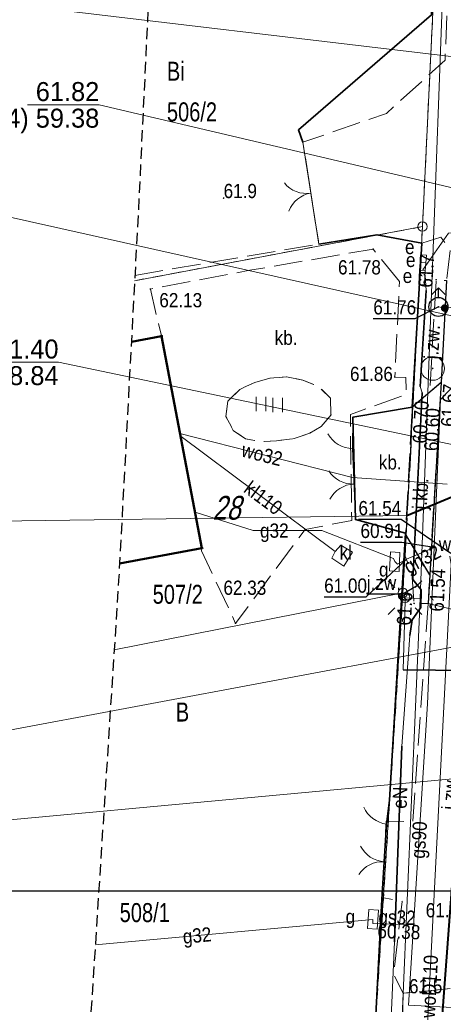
# Model space of a CAD drawing. Header units: metres. Extents: x 6473628 to 6474152, y 5887128 to 5887462.
# Tile 7 of 38: x 6473674 to 6473696, y 5887268 to 5887320. Entities that reach past the tile are written whole.
import ezdxf
from ezdxf.enums import TextEntityAlignment as Align

# ---------------------------------------------------------------- set-up
doc = ezdxf.new("R2010")
doc.units = ezdxf.units.M
doc.header["$MEASUREMENT"] = 0
for name, pattern in [('0.5_0.5', [1, 0.5, -0.5]), ('1.0_0.5', [1.5, 1, -0.5]), ('1.5_0.5', [2, 1.5, -0.5]), ('2', [0.9, 0.6, -0.3]), ('219-500', [0]), ('otob_500', [0]), ('otof_500', [0])]:
    doc.linetypes.add(name, pattern=pattern)
doc.layers.get('0').update_dxf_attribs({"color": 2, "linetype": 'CONTINUOUS', "lineweight": 5})
for name, color, linetype in [('121-Punkt osnowy szczegółowej', 7, 'CONTINUOUS'), ('202-punkt graniczny', 7, 'CONTINUOUS'), ('210-oznaczenie konturu użytku gruntowego', 7, 'CONTINUOUS'), ('211-numer działki ewidencyjnej', 7, 'CONTINUOUS'), ('218-kontur użytku gruntowego', 7, 'CONTINUOUS'), ('219-działka ewidencyjna', 7, 'CONTINUOUS'), ('238-Punkt adresowy', 7, 'CONTINUOUS'), ('312-budynek ewidencyjny', 7, 'CONTINUOUS'), ('brama', 7, 'CONTINUOUS'), ('furtka', 7, 'CONTINUOUS'), ('hydrant', 7, 'CONTINUOUS'), ('jezdnia', 7, 'CONTINUOUS'), ('jezdnia-Atr17', 7, 'CONTINUOUS'), ('krawężnik', 7, 'CONTINUOUS'), ('latarnia', 7, 'CONTINUOUS'), ('obszar utwardzony', 7, 'CONTINUOUS'), ('obszar utwardzony-Atr17', 7, 'CONTINUOUS'), ('obudowa ochronna przewodu', 7, 'CONTINUOUS'), ('ogrodzenie trwałe', 7, 'CONTINUOUS'), ('osadnik  szambo', 7, 'CONTINUOUS'), ('osadnik  szambo-Atr17', 7, 'CONTINUOUS'), ('pikieta naturalna', 7, 'CONTINUOUS'), ('pikieta naturalna-Atr2', 7, 'CONTINUOUS'), ('pikieta sztuczna', 7, 'CONTINUOUS'), ('pikieta sztuczna-Atr2', 7, 'CONTINUOUS'), ('przewód elektroenergetyczny podziemny', 7, 'CONTINUOUS'), ('przewód elektroenergetyczny podziemny-Atr1', 7, 'CONTINUOUS'), ('przewód gazowy', 7, 'CONTINUOUS'), ('przewód gazowy-Atr1', 7, 'CONTINUOUS'), ('przewód kanalizacyjny', 7, 'CONTINUOUS'), ('przewód kanalizacyjny-Atr1', 7, 'CONTINUOUS'), ('przewód wodociągowy', 7, 'CONTINUOUS'), ('przewód wodociągowy-Atr1', 7, 'CONTINUOUS'), ('Punkt budynku', 7, 'CONTINUOUS'), ('rzedna', 7, 'CONTINUOUS'), ('rzedna-Atr2', 7, 'CONTINUOUS'), ('szafa elektroenergetyczna lub kontener', 7, 'CONTINUOUS'), ('szafa elektroenergetyczna lub kontener-Atr17', 7, 'CONTINUOUS'), ('szafa gazowa lub kontener', 7, 'CONTINUOUS'), ('szafa gazowa lub kontener-Atr17', 7, 'CONTINUOUS'), ('trawnik', 7, 'CONTINUOUS'), ('Zakres', 7, 'CONTINUOUS'), ('zasuwa lub zawór', 7, 'CONTINUOUS'), ('zasuwa lub zawór-Atr17', 7, 'CONTINUOUS')]:
    doc.layers.add(name, color=color, linetype=linetype)
for name, color, linetype, lineweight in [('M_Ramki do druku', 7, 'CONTINUOUS', 25), ('M_Ramki rysunków', 2, 'CONTINUOUS', 25), ('SJ_26_Teksty', 7, 'CONTINUOUS', 20), ('SJ_28_Linie_odn', 7, 'CONTINUOUS', 20), ('SJ_8_KS_PRZYŁĄCZA', 40, 'CONTINUOUS', 40), ('SJ_8_KS_TŁOCZNY_2', 30, 'CONTINUOUS', 40)]:
    doc.layers.add(name, color=color, linetype=linetype, lineweight=lineweight)
doc.styles.add('MCAD_TS', font='GENISO.SHX', dxfattribs={"width": 0.8, "oblique": 15})
doc.styles.add('OPISOWY', font='GOTHIC.TTF')
doc.styles.get("Standard").update_dxf_attribs({"font": 'Working1250', "width": 0.75})
doc.linetypes.add('902-500', pattern='A,3.75,0,[1,ksztalty.shx,S=0.5,R=0,X=0,Y=0],3.75', length=7.5)

# ---------------------------------------------------------------- blocks, each defined once
blk = doc.blocks.new('PUNKTBUD')
at = {"color": 0}
blk.add_circle((0, 0), 0.045, dxfattribs=at)
blk = doc.blocks.new('202')
at = {"color": 0, "linetype": 'Continuous', "lineweight": 0}
blk.add_circle((0, 0), 0.25, dxfattribs=at)
blk = doc.blocks.new('US20')
at = {"color": 0, "linetype": 'Continuous', "lineweight": 13}
for p, q in [((-0.5, -0.25), (-0.5, 0.25)), ((-0.5, 0.25), (0.5, 0.25)), ((0.5, -0.25), (0.5, 0.25)), ((-0.5, -0.25), (0.5, -0.25))]:
    blk.add_line(p, q, dxfattribs=at)
blk = doc.blocks.new('OK02')
at = {"color": 0, "linetype": 'Continuous', "lineweight": 0}
for centre, start, end in [((-1.5, 0), 0, 60), ((1.5, 0), 120, 180)]:
    blk.add_arc(centre, 1.5, start, end, dxfattribs=at)
blk = doc.blocks.new('OK04')
at = {"color": 0, "linetype": 'Continuous', "lineweight": 0}
blk.add_arc((1.5, 0.001), 1.5, 120, 180, dxfattribs=at)
blk = doc.blocks.new('PW01')
at = {"linetype": 'Continuous', "lineweight": 13}
h = blk.add_hatch(color=0, dxfattribs=at)
edge = h.paths.add_edge_path()
edge.add_arc((0, 0), 0.045, 0, 360)
blk = doc.blocks.new('SM01')
at = {"color": 0, "linetype": 'Continuous', "lineweight": 13}
for p, q in [((-0.53, 0.531), (-0.883, 0.884)), ((0.531, 0.531), (0.884, 0.884)), ((-0.53, -0.53), (-0.883, -0.883)), ((0.531, -0.53), (0.884, -0.883))]:
    blk.add_line(p, q, dxfattribs=at)
blk.add_circle((0, 0), 0.25, dxfattribs=at)
blk = doc.blocks.new('SUWH')
at = {"color": 0, "linetype": 'Continuous'}
for p in [(-0.354, 0.646), (0, 0.5), (0.354, 0.646)]:
    blk.add_line(p, (0, 1), dxfattribs=at)
blk.add_circle((0, 0), 0.5, dxfattribs=at)
blk = doc.blocks.new('US25')
at = {"linetype": 'Continuous', "lineweight": 0}
h = blk.add_hatch(color=0, dxfattribs=at)
edge = h.paths.add_edge_path()
edge.add_arc((0, 0), 0.2, 0, 360)
blk = doc.blocks.new('TU04')
at = {"color": 0, "linetype": 'Continuous', "lineweight": 13}
for p, q in [((0, 0), (0, 0.75)), ((0.5, 0), (0.5, 0.75))]:
    blk.add_line(p, q, dxfattribs=at)
blk = doc.blocks.new('121')
at = {"linetype": 'Continuous', "lineweight": 13}
h = blk.add_hatch(color=0, dxfattribs=at)
edge = h.paths.add_edge_path()
edge.add_arc((0, 0), 0.045, 0, 360)
at = {"color": 0, "linetype": 'Continuous', "lineweight": 13}
blk.add_circle((0, 0), 0.625, dxfattribs=at)
blk = doc.blocks.new('*U79')
at = {"layer": 'M_Ramki rysunków', "color": 0, "linetype": 'ByBlock', "lineweight": -2}
blk.add_lwpolyline([(15, 5), (15, 292), (415, 292), (415, 5)], close=True, dxfattribs=at)
at = {"layer": 'M_Ramki do druku', "style": 'MCAD_TS', "width": 0.8}
for tag, p in [('KOMENTARZ', (6.54, 30.57)), ('RYSUNEK', (10.28, 30.57)), ('DATA', (14.02, 30.57))]:
    blk.add_attdef(tag, p, '', height=2, rotation=90, dxfattribs=at)

msp = doc.modelspace()

# ---------------------------------------------------------------- linework, layer by layer
at = {"layer": '218-kontur użytku gruntowego', "color": 3, "linetype": '0.5_0.5', "lineweight": 18, "flags": 128}
for points in [[(6473695.31, 5887309.26), (6473696.37, 5887331.11)], [(6473696.37, 5887331.11), (6473695.31, 5887309.26)], [(6473680.138, 5887306.41), (6473695.31, 5887309.26)], [(6473695.31, 5887309.26), (6473680.138, 5887306.41)], [(6473694.28, 5887289.97), (6473695.31, 5887309.26)], [(6473695.31, 5887309.26), (6473694.28, 5887289.97)], [(6473692.79, 5887266.65), (6473694.28, 5887289.97)], [(6473694.28, 5887289.97), (6473692.79, 5887266.65)]]:
    msp.add_lwpolyline(points, dxfattribs=at)
at = {"layer": '219-działka ewidencyjna', "color": 7, "linetype": '219-500', "lineweight": 18, "flags": 128}
for points in [[(6473695.31, 5887309.26), (6473696.37, 5887331.11)], [(6473695.31, 5887309.26), (6473680.138, 5887306.41)], [(6473694.28, 5887289.97), (6473695.31, 5887309.26)], [(6473694.28, 5887289.97), (6473679.062, 5887286.979)], [(6473692.79, 5887266.65), (6473694.28, 5887289.97)]]:
    msp.add_lwpolyline(points, dxfattribs=at)
at = {"layer": '312-budynek ewidencyjny', "color": 7, "linetype": 'Continuous', "lineweight": 50, "flags": 128}
for points in [[(6473679.966, 5887303.187), (6473681.55, 5887303.49)], [(6473681.55, 5887303.49), (6473683.68, 5887292.33)], [(6473683.68, 5887292.33), (6473679.346, 5887291.528)]]:
    msp.add_lwpolyline(points, dxfattribs=at)
at = {"layer": 'brama', "color": 7, "linetype": 'otob_500', "lineweight": 18, "flags": 128}
for points in [[(6473689.85, 5887308.34), (6473689.01, 5887313.7)], [(6473691.78, 5887293.83), (6473691.62, 5887297.58)], [(6473693.17, 5887273.83), (6473693.42, 5887277.8)]]:
    msp.add_lwpolyline(points, dxfattribs=at)
at = {"layer": 'furtka', "color": 7, "linetype": 'otof_500', "lineweight": 18, "flags": 128}
for points in [[(6473691.62, 5887297.58), (6473691.64, 5887299.23)], [(6473693.42, 5887277.8), (6473693.57, 5887279.06)]]:
    msp.add_lwpolyline(points, dxfattribs=at)
at = {"layer": 'jezdnia', "color": 7, "linetype": '1.5_0.5', "lineweight": 18, "flags": 128}
for points in [[(6473705.628, 5887401.814), (6473705.19, 5887398.78), (6473703.53, 5887388.52), (6473702.04, 5887375.75), (6473700.3, 5887360.92), (6473698.07, 5887343.62), (6473697.48, 5887337.2), (6473696.79, 5887324.84), (6473696.5, 5887318.02), (6473693.41, 5887315.22), (6473689.01, 5887313.7), (6473689.85, 5887308.34), (6473692.91, 5887308.83), (6473695.27, 5887308.38), (6473696.27, 5887308.7), (6473696.77, 5887308.02), (6473696.58, 5887306.42), (6473701.75, 5887307.93)], [(6473696.58, 5887306.42), (6473696.3, 5887301.05), (6473695.61, 5887289.42), (6473700.55, 5887288.23), (6473700.65, 5887289.25), (6473700.69, 5887289.57), (6473700.85, 5887290.26), (6473701.06, 5887290.9), (6473701.52, 5887291.8), (6473701.98, 5887292.36), (6473702.73, 5887293.02), (6473703.58, 5887293.59), (6473704.47, 5887294.02), (6473705.44, 5887294.32), (6473707.39, 5887294.71), (6473720.98, 5887297.33), (6473728.16, 5887298.8), (6473731.18, 5887299.37), (6473739.08, 5887300.97), (6473749.27, 5887303), (6473757.33, 5887304.57), (6473762.02, 5887305.44), (6473762.7, 5887305.46), (6473763.67, 5887305.26), (6473764.84, 5887304.74), (6473765.64, 5887304.22), (6473766.25, 5887303.62), (6473766.84, 5887302.83), (6473767.15, 5887302.21), (6473767.38, 5887301.58), (6473767.8, 5887299.92), (6473768.2, 5887297.64), (6473769.679, 5887289.17)]]:
    msp.add_lwpolyline(points, dxfattribs=at)
for points in [[(6473696.3, 5887301.05), (6473696.58, 5887306.42), (6473696.03, 5887306.46), (6473695.69, 5887300.53)], [(6473695.69, 5887290.93), (6473696.21, 5887299.61), (6473696.3, 5887301.05), (6473694.77, 5887299.75), (6473694.71, 5887297.76), (6473694.45, 5887293.02)], [(6473695.61, 5887289.42), (6473695.69, 5887290.93), (6473694.45, 5887293.02), (6473694.39, 5887291.9), (6473694.75, 5887291.07), (6473694.87, 5887289.42)], [(6473695.61, 5887289.42), (6473694.8, 5887277.92), (6473693.4, 5887277.95), (6473693.18, 5887273.94), (6473694.24, 5887273.73), (6473693.79, 5887269.87), (6473694.3, 5887268.89), (6473698.95, 5887269.35), (6473699, 5887269.72), (6473700.06, 5887282.55), (6473700.55, 5887288.23)], [(6473694.3, 5887268.89), (6473693.4, 5887241.03), (6473692.61, 5887220.1), (6473692.1, 5887198.8), (6473677.05, 5887189.86), (6473694.04, 5887175.06), (6473697.18, 5887180.25), (6473696.89, 5887184.02), (6473694.84, 5887195.34), (6473695.26, 5887202.23), (6473695.24, 5887202.66), (6473695.42, 5887219.8), (6473697.41, 5887240.45), (6473698.95, 5887269.35)]]:
    msp.add_lwpolyline(points, close=True, dxfattribs=at)
at = {"layer": 'jezdnia-Atr17', "color": 7, "flags": 128}
msp.add_lwpolyline([(6473695, 5887290.33), (6473694.28, 5887289.9), (6473692.376, 5887289.9)], dxfattribs=at)
at = {"layer": 'krawężnik', "color": 7, "linetype": 'Continuous', "lineweight": 25, "flags": 128}
for points in [[(6473696.58, 5887306.42), (6473696.3, 5887301.05), (6473696.21, 5887299.61), (6473695.69, 5887290.93), (6473695.61, 5887289.42)], [(6473696.3, 5887301.05), (6473694.77, 5887299.75)], [(6473695.69, 5887290.93), (6473694.45, 5887293.02)]]:
    msp.add_lwpolyline(points, dxfattribs=at)
at = {"layer": 'obszar utwardzony', "color": 7, "linetype": '1.5_0.5', "lineweight": 18, "flags": 128}
msp.add_lwpolyline([(6473680.153, 5887306.693), (6473689.85, 5887308.34), (6473689.01, 5887313.7), (6473688.77, 5887314.35), (6473695.78, 5887320.41), (6473695.93, 5887323.75), (6473695.95, 5887324.82), (6473696.29, 5887332.22), (6473681.259, 5887329.259)], dxfattribs=at)
for points in [[(6473694.1, 5887306.36), (6473692.71, 5887308.07), (6473686.21, 5887306.96), (6473680.97, 5887305.97), (6473681.53, 5887303.57), (6473681.55, 5887303.49), (6473683.68, 5887292.33), (6473683.67, 5887292.19), (6473685.46, 5887288.37), (6473689.12, 5887293.31), (6473691.58, 5887293.78), (6473691.51, 5887299.37), (6473694.45, 5887300.42), (6473694.44, 5887301.31), (6473693.85, 5887301.34)], [(6473688.15, 5887301.35), (6473689.01, 5887301.18), (6473689.83, 5887300.84), (6473690.46, 5887300.23), (6473690.49, 5887299.34), (6473689.97, 5887298.74), (6473689.38, 5887298.39), (6473688.54, 5887298.1), (6473687.61, 5887297.98), (6473686.78, 5887297.94), (6473685.99, 5887298.08), (6473685.34, 5887298.53), (6473684.95, 5887299.26), (6473685.06, 5887300.07), (6473685.68, 5887300.69), (6473686.48, 5887301.05), (6473687.26, 5887301.27)], [(6473694.77, 5887299.75), (6473691.64, 5887299.23), (6473691.78, 5887293.83), (6473694.42, 5887293.11)]]:
    msp.add_lwpolyline(points, close=True, dxfattribs=at)
at = {"layer": 'obudowa ochronna przewodu', "color": 7, "linetype": 'Continuous', "lineweight": 35, "flags": 128}
for points in [[(6473695.5, 5887305.89), (6473695.18, 5887300.84)], [(6473694.64, 5887287.73), (6473694.77, 5887288.56), (6473695.22, 5887289.21), (6473695.25, 5887290.13), (6473694.8, 5887290.68), (6473695.3, 5887300.5)], [(6473702.82, 5887285.83), (6473694.3, 5887285.92)], [(6473694.22, 5887281.9), (6473693.84, 5887271.6)]]:
    msp.add_lwpolyline(points, dxfattribs=at)
at = {"layer": 'ogrodzenie trwałe', "color": 7, "linetype": '902-500', "lineweight": 35, "flags": 128}
for points in [[(6473695.93, 5887323.75), (6473695.78, 5887320.41), (6473688.77, 5887314.35), (6473689.01, 5887313.7)], [(6473689.85, 5887308.34), (6473692.91, 5887308.83), (6473695.27, 5887308.38), (6473694.77, 5887299.75), (6473691.64, 5887299.23), (6473691.78, 5887293.83), (6473694.42, 5887293.11), (6473693.57, 5887279.06), (6473693.42, 5887277.8), (6473693.17, 5887273.83), (6473692.79, 5887266.41), (6473692.58, 5887255.9), (6473692.67, 5887254.85), (6473692.68, 5887250.77), (6473692.06, 5887236.67), (6473691.9, 5887232.22), (6473691.78, 5887225.76), (6473691.91, 5887220.11)]]:
    msp.add_lwpolyline(points, dxfattribs=at)
at = {"layer": 'osadnik  szambo', "color": 34, "linetype": 'Continuous', "lineweight": 18, "flags": 128}
msp.add_lwpolyline([(6473690.7, 5887292.15), (6473691.01, 5887292.49), (6473691.62, 5887292.11), (6473691.17, 5887291.38), (6473690.54, 5887291.81)], close=True, dxfattribs=at)
at = {"layer": 'przewód elektroenergetyczny podziemny', "color": 1, "linetype": 'Continuous', "lineweight": 18, "flags": 128}
for points in [[(6473692.37, 5887232.09), (6473693.81, 5887257.87), (6473695.18, 5887289.67), (6473696.77, 5887332.23), (6473699.89, 5887365.8), (6473701.01, 5887374.05)], [(6473695.33, 5887306.99), (6473696.69, 5887308.92), (6473703.83, 5887309.67), (6473711.46, 5887302.84), (6473711.89, 5887302.73), (6473728.36, 5887306), (6473775.03, 5887315.24), (6473812.8, 5887322.62), (6473817.84, 5887323.32), (6473831.86, 5887325.27), (6473863.26, 5887329.49), (6473877.21, 5887330.55), (6473884.59, 5887331.11), (6473884.93, 5887331.29), (6473891.12, 5887338.76), (6473891.06, 5887339.46), (6473889.26, 5887360.23), (6473896.41, 5887360.96), (6473899.22, 5887339.71), (6473899.4, 5887339.38), (6473907.17, 5887332.95), (6473927.54, 5887334.43), (6473952.38, 5887336.23)], [(6473837.33, 5887316.81), (6473820.65, 5887314.7), (6473820.48, 5887314.69), (6473818.81, 5887315.01), (6473814.92, 5887314.23), (6473795.19, 5887309.96), (6473782.83, 5887307.45), (6473781.9, 5887306.49), (6473781.75, 5887306.44), (6473770.95, 5887304.25), (6473760.54, 5887301.96), (6473758.39, 5887302.79), (6473731.91, 5887297.19), (6473731.74, 5887297.16), (6473730.84, 5887297.64), (6473711.03, 5887293.57), (6473702.82, 5887285.83), (6473694.3, 5887285.92), (6473694.4, 5887289.55), (6473694.39, 5887289.72)], [(6473693.17, 5887256.39), (6473693.84, 5887271.6), (6473694.22, 5887281.9), (6473694.64, 5887287.73), (6473694.77, 5887288.56), (6473695.22, 5887289.21), (6473695.25, 5887290.13), (6473694.8, 5887290.68), (6473695.3, 5887300.5), (6473695.18, 5887300.84), (6473695.5, 5887305.89), (6473695.46, 5887306.68), (6473695.39, 5887306.73)], [(6473694.39, 5887289.72), (6473695.18, 5887289.67)]]:
    msp.add_lwpolyline(points, dxfattribs=at)
at = {"layer": 'przewód gazowy', "color": 40, "linetype": 'Continuous', "lineweight": 18, "flags": 128}
for points in [[(6473698.16, 5887306.12), (6473697.85, 5887301.79), (6473696.26, 5887300.16), (6473695.92, 5887292.37), (6473695.57, 5887284.13), (6473694.57, 5887268.26), (6473697.23, 5887268.13), (6473696.5, 5887250.59), (6473695.57, 5887233.11), (6473694.82, 5887218.15), (6473694.82, 5887206.07), (6473695.01, 5887201.32), (6473696.44, 5887193.46), (6473684.59, 5887187.69), (6473683.37, 5887187.07), (6473682.61, 5887186.7)], [(6473683.33, 5887294.22), (6473686.38, 5887293.25), (6473690.01, 5887293.26), (6473693.79, 5887291.79), (6473693.85, 5887291.62)], [(6473695.92, 5887292.37), (6473694.46, 5887291.74), (6473693.99, 5887291.49), (6473693.85, 5887291.62)], [(6473692.7, 5887272.78), (6473678.066, 5887271.45)], [(6473694.85, 5887272.49), (6473692.69, 5887272.56), (6473692.7, 5887272.78)]]:
    msp.add_lwpolyline(points, dxfattribs=at)
at = {"layer": 'przewód kanalizacyjny', "color": 34, "linetype": 'Continuous', "lineweight": 18, "flags": 128}
msp.add_lwpolyline([(6473682.53, 5887298.26), (6473690.7, 5887292.15)], dxfattribs=at)
at = {"layer": 'przewód wodociągowy', "color": 5, "linetype": 'Continuous', "lineweight": 18, "flags": 128}
for points in [[(6473696.94, 5887305.01), (6473696.48, 5887304.97), (6473696.15, 5887305.03)], [(6473696.62, 5887295.69), (6473691.63, 5887296.05), (6473682.53, 5887298.37)], [(6473694.47, 5887204.15), (6473695.52, 5887266.24), (6473696.83, 5887291.47), (6473696.76, 5887291.91)]]:
    msp.add_lwpolyline(points, dxfattribs=at)
at = {"layer": 'rzedna-Atr2', "color": 7, "flags": 128}
for points in [[(6473696.15, 5887305.03), (6473694.9, 5887304.4), (6473692.719, 5887304.4)], [(6473696.81, 5887292.04), (6473694.18, 5887293.83), (6473691.935, 5887293.83)], [(6473695.92, 5887292.37), (6473694.22, 5887292.63), (6473692.044, 5887292.63)], [(6473694.46, 5887291.74), (6473692.33, 5887289.75), (6473690.128, 5887289.75)]]:
    msp.add_lwpolyline(points, dxfattribs=at)
at = {"layer": 'SJ_26_Teksty'}
for p, q in [((6473700.704, 5887317.759), (6473664.567, 5887322.023)), ((6473700.709, 5887303.7), (6473664.94, 5887311.672))]:
    msp.add_line(p, q, dxfattribs=at)
at = {"layer": 'SJ_28_Linie_odn'}
for points in [[(6473700.182, 5887310.531), (6473678.276, 5887315.669), (6473674.497, 5887315.669)], [(6473701.236, 5887296.868), (6473676.128, 5887302.113), (6473672.348, 5887302.113)], [(6473694.482, 5887294.044), (6473667.835, 5887293.672), (6473664.055, 5887293.672)], [(6473702.711, 5887288.21), (6473672.682, 5887282.59), (6473668.902, 5887282.59)]]:
    msp.add_lwpolyline(points, dxfattribs=at)
at = {"layer": 'SJ_28_Linie_odn', "color": 251}
msp.add_lwpolyline([(6473697.282, 5887280.217), (6473672.986, 5887277.963), (6473672.086, 5887277.963)], dxfattribs=at)
at = {"layer": 'SJ_8_KS_PRZYŁĄCZA'}
msp.add_line((6473694.482, 5887294.044), (6473700.682, 5887296.637), dxfattribs=at)
at = {"layer": 'SJ_8_KS_TŁOCZNY_2', "color": 251}
msp.add_line((6473697.282, 5887280.217), (6473694.5, 5887243.009), dxfattribs=at)
at = {"layer": 'szafa elektroenergetyczna lub kontener', "color": 1, "linetype": 'Continuous', "lineweight": 18, "flags": 128}
for points in [[(6473695.22, 5887307.77), (6473695.52, 5887307.75), (6473695.48, 5887307.35), (6473695.19, 5887307.37)], [(6473695.19, 5887307.37), (6473695.48, 5887307.35), (6473695.46, 5887306.95), (6473695.16, 5887306.97)], [(6473695.16, 5887306.97), (6473695.46, 5887306.95), (6473695.41, 5887306.19), (6473695.11, 5887306.21)]]:
    msp.add_lwpolyline(points, close=True, dxfattribs=at)
at = {"layer": 'trawnik', "color": 7, "linetype": '1.0_0.5', "lineweight": 18, "flags": 128}
msp.add_lwpolyline([(6473687.26, 5887301.27), (6473686.48, 5887301.05), (6473685.68, 5887300.69), (6473685.06, 5887300.07), (6473684.95, 5887299.26), (6473685.34, 5887298.53), (6473685.99, 5887298.08), (6473686.78, 5887297.94), (6473687.61, 5887297.98), (6473688.54, 5887298.1), (6473689.38, 5887298.39), (6473689.97, 5887298.74), (6473690.49, 5887299.34), (6473690.46, 5887300.23), (6473689.83, 5887300.84), (6473689.01, 5887301.18), (6473688.15, 5887301.35)], close=True, dxfattribs=at)
at = {"layer": 'Zakres', "color": 5, "linetype": '2', "lineweight": 25, "flags": 128}
msp.add_lwpolyline([(6473676.81, 5887213.41), (6473667.74, 5887202.78), (6473659.01, 5887210.45), (6473646.22, 5887197.22), (6473711.04, 5887142.9), (6473724.09, 5887158.77), (6473713.27, 5887167.89), (6473715.19, 5887174.47), (6473715.74, 5887184.78), (6473715.02, 5887190.22), (6473713.69, 5887194.31), (6473713.69, 5887194.33), (6473711.51, 5887200.99), (6473711.05, 5887203.97), (6473710.6, 5887215.32), (6473712.4, 5887257.5), (6473712.5, 5887259.36), (6473715.25, 5887262.64), (6473716.97, 5887268.72), (6473717.54, 5887277.85), (6473718.7, 5887278.96), (6473734.03, 5887282.03), (6473761.49, 5887287.53), (6473786, 5887292.44), (6473816.32, 5887298.52), (6473820.72, 5887299.06), (6473856.75, 5887303.47), (6473865.02, 5887304.48), (6473879.04, 5887305.39), (6473905.86, 5887307.1), (6473929.16, 5887308.6), (6473952.76, 5887310.13), (6474012.11, 5887313.94), (6474012.19, 5887313.95), (6474034, 5887315.47), (6474034.15, 5887315.48), (6474067.2, 5887318.1), (6474070.83, 5887312.27), (6474109.78, 5887315.84), (6474119.74, 5887323.71), (6474125.77, 5887325.76), (6474130.41, 5887330.13), (6474132.82, 5887336.03), (6474132.55, 5887342.4), (6474129.75, 5887353.12), (6474127.58, 5887357.86), (6474123.91, 5887361.57), (6474119.19, 5887363.8), (6474113.99, 5887364.28), (6474112.58, 5887364.16), (6474098.55, 5887363.03), (6474089.61, 5887362.31), (6474048.91, 5887359.22), (6474048.87, 5887359.21), (6474015.96, 5887356.62), (6474003.54, 5887355.64), (6473983.11, 5887354.1), (6473951.21, 5887351.69), (6473913.79, 5887348.86), (6473912.21, 5887362.74), (6473912.21, 5887362.79), (6473909.47, 5887386.25), (6473908.51, 5887394.39), (6473921.49, 5887396.5), (6473947.61, 5887400.73), (6473971.66, 5887401.95), (6473989.34, 5887403.75), (6473994.99, 5887406.17), (6473999.9, 5887409.71), (6474003.01, 5887414.9), (6474003.81, 5887420.89), (6474002.18, 5887426.72), (6473998.38, 5887431.43), (6473993.03, 5887434.25), (6473960.42, 5887443.72), (6473954.98, 5887444.27), (6473941.62, 5887443.14), (6473941.16, 5887443.09), (6473938.74, 5887442.81), (6473932.71, 5887440.75), (6473928.97, 5887437.22), (6473827.76, 5887420.81), (6473827.74, 5887420.8), (6473818.01, 5887419.22), (6473821.59, 5887430.98), (6473827.8, 5887454.06), (6473804.74, 5887461.63), (6473793.55, 5887426.22), (6473796.12, 5887415.68), (6473722.82, 5887403.78), (6473688.63, 5887399.87), (6473687.59, 5887392.13), (6473687.54, 5887391.78), (6473687.03, 5887387.21), (6473674.53, 5887374.58), (6473675.94, 5887343.54), (6473681.38, 5887331.77), (6473680.33, 5887310.02), (6473679.31, 5887290.85), (6473677.82, 5887267.61), (6473677.79, 5887266.94), (6473677.55, 5887254.53), (6473677.46, 5887250.52), (6473677.46, 5887250.48), (6473677.12, 5887232.81), (6473677.12, 5887232.77), (6473676.91, 5887220.36), (6473676.91, 5887220.34), (6473676.81, 5887213.91)], close=True, dxfattribs=at)

# ---------------------------------------------------------------- block references
at = {"layer": '121-Punkt osnowy szczegółowej', "color": 7, "linetype": 'Continuous', "lineweight": 18}
msp.add_blockref('121', (6473695.85, 5887301.79), dxfattribs=at)
at = {"layer": '202-punkt graniczny', "color": 7, "linetype": 'Continuous', "lineweight": 18}
for p in [(6473695.31, 5887309.26), (6473694.28, 5887289.97)]:
    msp.add_blockref('202', p, dxfattribs=at)
at = {"layer": 'brama', "color": 7, "linetype": 'Continuous', "lineweight": 18}
for p, rotation in [((6473689.43, 5887311.02), 98.90699999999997), ((6473691.7, 5887295.705), 92.443), ((6473693.295, 5887275.815), 86.397)]:
    msp.add_blockref('OK02', p, dxfattribs=dict(at, rotation=rotation))
at = {"layer": 'furtka', "color": 7, "linetype": 'Continuous', "lineweight": 18}
for p, rotation in [((6473691.62, 5887297.58), 89.30600000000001), ((6473693.42, 5887277.8), 83.211)]:
    msp.add_blockref('OK04', p, dxfattribs=dict(at, rotation=rotation))
at = {"layer": 'hydrant', "color": 5, "linetype": 'Continuous', "lineweight": 18}
msp.add_blockref('SUWH', (6473696.15, 5887305.03), dxfattribs=at)
at = {"layer": 'latarnia', "color": 7, "linetype": 'Continuous', "lineweight": 18}
msp.add_blockref('SM01', (6473694.39, 5887289.72), dxfattribs=at)
at = {"layer": 'M_Ramki do druku', "xscale": 0.5, "yscale": 0.5, "zscale": 0.5}
msp.add_blockref('*U79', (6473630.135, 5887128.281), dxfattribs=at)
at = {"layer": 'pikieta naturalna', "color": 7, "linetype": 'Continuous', "lineweight": 13}
for p in [(6473684.83, 5887310.76), (6473696.03, 5887306.46), (6473694.87, 5887289.42), (6473694.3, 5887268.89)]:
    msp.add_blockref('PW01', p, dxfattribs=at)
at = {"layer": 'pikieta sztuczna', "color": 7, "linetype": 'Continuous', "lineweight": 13}
for p in [(6473692.71, 5887308.07), (6473680.97, 5887305.97), (6473693.85, 5887301.34), (6473696.21, 5887299.61), (6473695.61, 5887289.42), (6473685.46, 5887288.37), (6473694.85, 5887272.49)]:
    msp.add_blockref('PW01', p, dxfattribs=at)
at = {"layer": 'Punkt budynku', "color": 5, "linetype": 'Continuous', "lineweight": 18}
for p in [(6473681.55, 5887303.49), (6473683.68, 5887292.33)]:
    msp.add_blockref('PUNKTBUD', p, dxfattribs=at)
at = {"layer": 'rzedna', "color": 7, "linetype": 'Continuous', "lineweight": 18}
for p in [(6473696.15, 5887305.03), (6473695.3, 5887300.5), (6473696.26, 5887300.16), (6473695.92, 5887292.37), (6473694.46, 5887291.74), (6473694.85, 5887272.49)]:
    msp.add_blockref('PW01', p, dxfattribs=at)
at = {"layer": 'szafa gazowa lub kontener', "color": 40, "linetype": 'Continuous', "lineweight": 18}
for p, rotation in [((6473693.85, 5887291.62), 267.039), ((6473692.7, 5887272.78), 86.054)]:
    msp.add_blockref('US20', p, dxfattribs=dict(at, rotation=rotation))
at = {"layer": 'trawnik', "color": 7, "linetype": 'Continuous', "lineweight": 18}
for p in [(6473686.549, 5887299.539), (6473687.43, 5887299.496)]:
    msp.add_blockref('TU04', p, dxfattribs=at)
at = {"layer": 'zasuwa lub zawór', "color": 5, "linetype": 'Continuous', "lineweight": 18}
msp.add_blockref('US25', (6473696.48, 5887304.97), dxfattribs=at)

# ---------------------------------------------------------------- texts
at = {"layer": '210-oznaczenie konturu użytku gruntowego', "color": 3, "linetype": 'Continuous', "lineweight": 18, "width": 0.79}
for s, p in [('Bi', (6473681.84, 5887316.94)), ('B', (6473682.31, 5887283.2))]:
    msp.add_text(s, height=1, dxfattribs=at).set_placement(p)
at = {"layer": '211-numer działki ewidencyjnej', "color": 7, "linetype": 'Continuous', "lineweight": 18, "width": 0.79}
for s, p in [('506/2', (6473681.84, 5887314.8)), ('507/2', (6473681.09, 5887289.4)), ('508/1', (6473679.35, 5887272.64))]:
    msp.add_text(s, height=1, dxfattribs=at).set_placement(p)
at = {"layer": '238-Punkt adresowy', "color": 7, "linetype": 'Continuous', "lineweight": 25, "oblique": 15, "width": 0.79}
msp.add_text('28', height=1.25, dxfattribs=at).set_placement((6473684.98, 5887293.83), align=Align.CENTER)
at = {"layer": 'jezdnia-Atr17', "color": 7, "width": 0.9}
for s, rotation, p in [('j.zw.', 86.89, (6473696.14, 5887302.26)), ('j.kb.', 86.571, (6473695.53, 5887294.35)), ('j.zw.', 85.971, (6473697.07, 5887278.53))]:
    msp.add_text(s, height=0.75, rotation=rotation, dxfattribs=at).set_placement(p)
msp.add_text('j.zw.', height=0.75, dxfattribs=at).set_placement((6473692.376, 5887289.908), align=Align.BOTTOM_LEFT)
at = {"layer": 'obszar utwardzony-Atr17', "color": 7, "width": 0.9}
for p in [(6473687.52, 5887303.03), (6473687.52, 5887303.03), (6473693.01, 5887296.47)]:
    msp.add_text('kb.', height=0.75, dxfattribs=at).set_placement(p)
at = {"layer": 'osadnik  szambo-Atr17', "color": 34, "width": 0.9}
msp.add_text('kl', height=0.75, dxfattribs=at).set_placement((6473690.94, 5887291.72))
at = {"layer": 'pikieta naturalna-Atr2', "color": 7, "width": 0.9}
for s, p in [('61.9', (6473684.83, 5887310.76)), ('61.5', (6473694.6, 5887268.89))]:
    msp.add_text(s, height=0.75, dxfattribs=at).set_placement(p)
for s, rotation, p in [('61.7', 86.734, (6473695.08, 5887306.07)), ('61.6', 86.933, (6473693.95, 5887288.28))]:
    msp.add_text(s, height=0.75, rotation=rotation, dxfattribs=at).set_placement(p, align=Align.TOP_LEFT)
at = {"layer": 'pikieta sztuczna-Atr2', "color": 7, "width": 0.9}
for s, p in [('61.78', (6473690.86, 5887307.49)), ('62.13', (6473681.44, 5887305.76)), ('61.86', (6473691.49, 5887301.88)), ('62.33', (6473684.82, 5887290.62))]:
    msp.add_text(s, height=0.75, dxfattribs=at).set_placement(p, align=Align.TOP_LEFT)
msp.add_text('61.67', height=0.75, rotation=86.571, dxfattribs=at).set_placement((6473697.02, 5887298.7))
msp.add_text('61.54', height=0.75, rotation=87.184, dxfattribs=at).set_placement((6473695.67, 5887289.01), align=Align.TOP_LEFT)
msp.add_text('61.46', height=0.75, dxfattribs=at).set_placement((6473695.48, 5887272.89))
at = {"layer": 'przewód elektroenergetyczny podziemny-Atr1', "color": 1, "width": 0.9}
msp.add_text('eN', height=0.75, rotation=87.886, dxfattribs=at).set_placement((6473694.12, 5887279.19), align=Align.MIDDLE_CENTER)
at = {"layer": 'przewód gazowy-Atr1', "color": 40, "width": 0.9}
for s, rotation, p in [('g32', 0.158, (6473686.75, 5887293.25)), ('gs90', 86.393, (6473695.06, 5887275.99)), ('g32', 5.192, (6473682.68, 5887271.87))]:
    msp.add_text(s, height=0.75, rotation=rotation, dxfattribs=at).set_placement(p, align=Align.MIDDLE_LEFT)
msp.add_text('gn32', height=0.75, rotation=28.009, dxfattribs=at).set_placement((6473694.23, 5887291.62), align=Align.TOP_LEFT)
msp.add_text('gs32', height=0.75, rotation=358.143, dxfattribs=at).set_placement((6473692.98, 5887272.55))
at = {"layer": 'przewód kanalizacyjny-Atr1', "color": 34, "width": 0.9}
msp.add_text('kl110', height=0.75, rotation=323.208, dxfattribs=at).set_placement((6473686.06, 5887295.62), align=Align.MIDDLE_LEFT)
at = {"layer": 'przewód wodociągowy-Atr1', "color": 5, "width": 0.9}
for s, rotation, p in [('wo32', 345.697, (6473685.81, 5887297.53)), ('woD110', 87.028, (6473695.59, 5887267.6))]:
    msp.add_text(s, height=0.75, rotation=rotation, dxfattribs=at).set_placement(p, align=Align.MIDDLE_LEFT)
at = {"layer": 'rzedna-Atr2', "color": 7, "width": 0.9}
for s, p in [('61.76', (6473692.719, 5887304.408)), ('61.54', (6473691.935, 5887293.838)), ('60.91', (6473692.044, 5887292.638)), ('61.00', (6473690.128, 5887289.758))]:
    msp.add_text(s, height=0.75, dxfattribs=at).set_placement(p, align=Align.BOTTOM_LEFT)
msp.add_text('60.70', height=0.75, rotation=87.083, dxfattribs=at).set_placement((6473695.16, 5887297.84), align=Align.MIDDLE_LEFT)
msp.add_text('60.60', height=0.75, rotation=87.535, dxfattribs=at).set_placement((6473696.14, 5887297.43))
msp.add_text('60.38', height=0.75, rotation=358.143, dxfattribs=at).set_placement((6473692.95, 5887272.55), align=Align.TOP_LEFT)
at = {"layer": 'SJ_26_Teksty', "style": 'OPISOWY'}
for s, p in [('61.82', (6473678.276, 5887315.869)), ('(-2.44) 59.38', (6473678.276, 5887314.469)), ('61.40', (6473676.128, 5887302.313)), ('(-2.56) 58.84', (6473676.128, 5887300.913))]:
    msp.add_text(s, height=1, dxfattribs=at).set_placement(p, align=Align.RIGHT)
at = {"layer": 'szafa elektroenergetyczna lub kontener-Atr17', "color": 1, "width": 0.9}
for p in [(6473694.39, 5887307.81), (6473694.44, 5887307.13), (6473694.27, 5887306.29)]:
    msp.add_text('e', height=0.75, dxfattribs=at).set_placement(p)
at = {"layer": 'szafa gazowa lub kontener-Atr17', "color": 40, "width": 0.9}
for p in [(6473693.02, 5887290.83), (6473691.26, 5887272.55)]:
    msp.add_text('g', height=0.75, dxfattribs=at).set_placement(p)
at = {"layer": 'zasuwa lub zawór-Atr17', "color": 5, "width": 0.9}
msp.add_text('w', height=0.75, dxfattribs=at).set_placement((6473696.17, 5887292.17))

doc.saveas('drawing.dxf')
